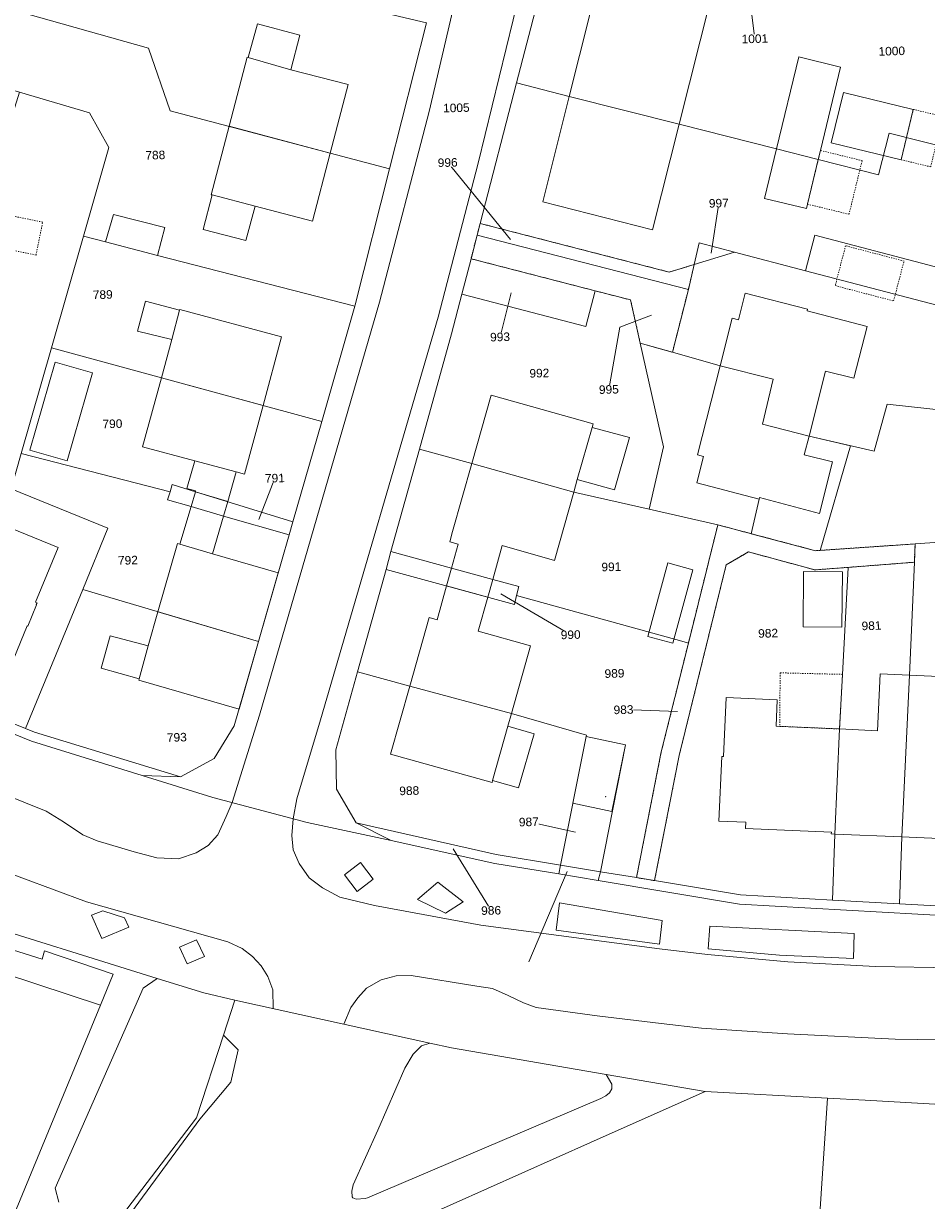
# Model space of a CAD drawing. Header units: millimetres. Extents: x -191 to 81095, y -508122 to 28741.
# Tile 127 of 255: x 5671 to 5745, y 9500 to 9597. Entities that reach past the tile are written whole.
import ezdxf

# ---------------------------------------------------------------- set-up
doc = ezdxf.new("R2010")
doc.units = ezdxf.units.MM
for name, pattern in [('VE22-087 DB - VST Hervest-Dorsten ALK VA2736$0$1', [0]), ('VE22-087 DB - VST Hervest-Dorsten ALK VA2736$0$2', [0.16, 0.06, -0.1]), ('VE22-087 DB - VST Hervest-Dorsten ALK VA2736$0$3', [0.26, 0.11, -0.15])]:
    doc.linetypes.add(name, pattern=pattern)
doc.layers.get('0').update_dxf_attribs({"color": 251})
for name, color, linetype, lineweight in [('VE22-087 DB - VST Hervest-Dorsten ALK VA2736$0$AX_Bauteil', 7, 'VE22-087 DB - VST Hervest-Dorsten ALK VA2736$0$1', 18), ('VE22-087 DB - VST Hervest-Dorsten ALK VA2736$0$AX_Flurstueck', 9, 'VE22-087 DB - VST Hervest-Dorsten ALK VA2736$0$1', 18), ('VE22-087 DB - VST Hervest-Dorsten ALK VA2736$0$AX_Gebaeude', 7, 'VE22-087 DB - VST Hervest-Dorsten ALK VA2736$0$1', 18), ('VE22-087 DB - VST Hervest-Dorsten ALK VA2736$0$AX_IndustrieUndGewerbeflaeche', 7, 'VE22-087 DB - VST Hervest-Dorsten ALK VA2736$0$1', 18), ('VE22-087 DB - VST Hervest-Dorsten ALK VA2736$0$AX_SonstigesBauwerkOderSonstigeEinrichtung', 7, 'VE22-087 DB - VST Hervest-Dorsten ALK VA2736$0$1', 18), ('VE22-087 DB - VST Hervest-Dorsten ALK VA2736$0$AX_Strassenverkehr', 7, 'VE22-087 DB - VST Hervest-Dorsten ALK VA2736$0$1', 18), ('VE22-087 DB - VST Hervest-Dorsten ALK VA2736$0$AX_Strassenverkehrsanlage', 7, 'VE22-087 DB - VST Hervest-Dorsten ALK VA2736$0$1', 18), ('VE22-087 DB - VST Hervest-Dorsten ALK VA2736$0$AX_Vegetationsmerkmal', 7, 'VE22-087 DB - VST Hervest-Dorsten ALK VA2736$0$1', 18), ('VE22-087 DB - VST Hervest-Dorsten ALK VA2736$0$AX_Weg', 7, 'VE22-087 DB - VST Hervest-Dorsten ALK VA2736$0$1', 18), ('VE22-087 DB - VST Hervest-Dorsten ALK VA2736$0$AX_Wohnbauflaeche', 7, 'VE22-087 DB - VST Hervest-Dorsten ALK VA2736$0$1', 18)]:
    doc.layers.add(name, color=color, linetype=linetype, lineweight=lineweight)
doc.layers.add('XREF ALK Kataster', color=251, linetype='Continuous')
doc.styles.add('VE22-087 DB - VST Hervest-Dorsten ALK VA2736$0$0', font='arial.ttf')

# ---------------------------------------------------------------- blocks, each defined once
blk = doc.blocks.new('VE22-087 DB - VST Hervest-Dorsten ALK VA2736$0$99')
at = {"color": 0}
blk.add_point((0, 0), dxfattribs=at)
blk = doc.blocks.new('VE22-087 DB - VST Hervest-Dorsten ALK VA2736')
at = {"layer": 'VE22-087 DB - VST Hervest-Dorsten ALK VA2736$0$AX_Bauteil', "color": 7, "linetype": 'VE22-087 DB - VST Hervest-Dorsten ALK VA2736$0$1', "lineweight": 13, "ltscale": 0.5}
for points in [[(5689.914, 9596.859, 0), (5689.156, 9594.085, 0), (5692.655, 9593.097, 0), (5693.394, 9595.931, 0)], [(5684.821, 9558.502, 0), (5684.464, 9557.275, 0), (5687.125, 9556.507, 0), (5687.471, 9557.685, 0)]]:
    blk.add_polyline3d(points, close=True, dxfattribs=at)
at = {"layer": 'VE22-087 DB - VST Hervest-Dorsten ALK VA2736$0$AX_Flurstueck', "linetype": 'VE22-087 DB - VST Hervest-Dorsten ALK VA2736$0$1', "lineweight": 13, "ltscale": 0.5}
for points in [[(5749.901, 9523.529, 0), (5729.445, 9524.695, 0), (5717.847, 9526.627, 0), (5714.621, 9527.169, 0), (5709.387, 9528.036, 0), (5700.881, 9529.896, 0), (5693.993, 9531.387, 0), (5686.249, 9533.441, 0), (5680.449, 9535.233, 0), (5671.384, 9538.064, 0), (5653.096, 9545.48, 0), (5615.517, 9562.404, 0), (5609.302, 9565.237, 0), (5601.899, 9568.326, 0), (5596.797, 9570.512, 0), (5590.698, 9573.109, 0), (5571.52, 9579.971, 0)], [(5489.529, 9583.208, 0), (5508.535, 9579.782, 0), (5514.466, 9578.622, 0), (5518.728, 9577.791, 0), (5526.742, 9576.227, 0), (5527.85, 9576.011, 0), (5529.705, 9575.565, 0), (5546.833, 9571.453, 0), (5566.264, 9565.338, 0), (5584.986, 9558.64, 0), (5603.144, 9551.03, 0), (5646.673, 9531.157, 0), (5662.313, 9524.924, 0), (5665.566, 9523.627, 0), (5681.702, 9518.607, 0), (5685.527, 9517.417, 0), (5688.058, 9516.819, 0), (5704.056, 9513.295, 0), (5705.815, 9512.908, 0), (5718.518, 9510.733, 0), (5726.638, 9509.343, 0), (5736.651, 9508.783, 0), (5739.743, 9508.61, 0), (5749.736, 9508.051, 0)], [(5703.776, 9596.924, 0), (5700.75, 9584.978, 0), (5697.934, 9573.829, 0), (5697.903, 9573.709, 0), (5695.189, 9564.261, 0), (5692.824, 9556.04, 0), (5692.508, 9554.953, 0), (5690.005, 9546.234, 0), (5688.008, 9539.31, 0), (5686.371, 9536.63, 0), (5683.599, 9535.137, 0), (5680.449, 9535.233, 0), (5686.249, 9533.441, 0), (5693.993, 9531.387, 0), (5700.881, 9529.896, 0), (5698.007, 9531.354, 0), (5696.383, 9534.11, 0), (5696.338, 9537.345, 0), (5698.118, 9543.731, 0), (5700.456, 9552.134, 0), (5700.857, 9553.601, 0), (5703.205, 9562.002, 0), (5705.828, 9571.441, 0), (5706.673, 9574.695, 0), (5707.424, 9577.599, 0), (5707.921, 9579.525, 0), (5708.174, 9580.492, 0), (5711.165, 9592.009, 0), (5713.701, 9601.808, 0)], [(5728.863, 9606.964, 0), (5729.426, 9605.887, 0), (5730.7, 9595.635, 0)], [(5710.668, 9579.168, 0), (5705.511, 9585.485, 0)], [(5727.108, 9578.069, 0), (5727.744, 9582.157, 0)], [(5710.729, 9574.791, 0), (5709.808, 9571.189, 0)], [(5722.223, 9572.977, 0), (5719.628, 9571.989, 0), (5718.727, 9566.884, 0)], [(5690.013, 9556.228, 0), (5691.342, 9559.615, 0)], [(5709.868, 9550.118, 0), (5715.598, 9546.778, 0)], [(5724.352, 9540.477, 0), (5719.929, 9540.634, 0)], [(5715.999, 9530.604, 0), (5712.165, 9531.434, 0)], [(5705.948, 9529.231, 0), (5709.072, 9524.178, 0)], [(5715.296, 9527.362, 0), (5712.159, 9519.954, 0)]]:
    blk.add_polyline3d(points, dxfattribs=at)
for points in [[(5729.934, 9606.179, 0), (5715.536, 9610.126, 0), (5713.701, 9601.808, 0), (5711.165, 9592.009, 0), (5715.483, 9590.91, 0), (5724.49, 9588.628, 0), (5732.478, 9586.6, 0), (5735.899, 9585.734, 0), (5740.847, 9584.478, 0), (5741.704, 9587.88, 0), (5766.687, 9581.583, 0), (5764.948, 9597.975, 0), (5764.93, 9598.145, 0), (5756.295, 9600.513, 0), (5751.055, 9601.944, 0), (5748.298, 9602.697, 0), (5744.78, 9603.659, 0), (5730.323, 9607.625, 0)], [(5661.262, 9606.941, 0), (5660.611, 9603.996, 0), (5659.917, 9600.811, 0), (5680.99, 9594.855, 0), (5682.75, 9589.734, 0), (5695.883, 9586.264, 0), (5700.75, 9584.978, 0), (5703.776, 9596.924, 0)], [(5700.75, 9584.978, 0), (5695.883, 9586.264, 0), (5682.75, 9589.734, 0), (5680.99, 9594.855, 0), (5659.917, 9600.811, 0), (5658.572, 9594.692, 0), (5663.076, 9593.378, 0), (5670.392, 9591.244, 0), (5676.153, 9589.563, 0), (5677.724, 9586.708, 0), (5675.643, 9579.447, 0), (5677.466, 9578.977, 0), (5681.73, 9577.878, 0), (5697.903, 9573.709, 0), (5697.934, 9573.829, 0)], [(5732.478, 9586.6, 0), (5724.49, 9588.628, 0), (5715.483, 9590.91, 0), (5711.165, 9592.009, 0), (5708.174, 9580.492, 0), (5723.683, 9576.502, 0), (5725.724, 9577.126, 0), (5726.128, 9578.893, 0), (5729.03, 9578.134, 0), (5734.844, 9576.616, 0), (5735.615, 9579.52, 0), (5767.797, 9571.096, 0), (5766.687, 9581.583, 0), (5741.704, 9587.88, 0), (5740.847, 9584.478, 0), (5735.899, 9585.734, 0)], [(5668.236, 9556.639, 0), (5665.771, 9550.547, 0), (5662.328, 9551.936, 0), (5658.997, 9543.895, 0), (5670.887, 9539.082, 0), (5675.585, 9550.478, 0), (5677.655, 9555.506, 0), (5669.725, 9558.741, 0), (5670.545, 9561.622, 0), (5673.025, 9570.3, 0), (5675.643, 9579.447, 0), (5677.724, 9586.708, 0), (5676.153, 9589.563, 0), (5670.392, 9591.244, 0), (5663.034, 9567.675, 0)], [(5723.683, 9576.502, 0), (5708.174, 9580.492, 0), (5707.921, 9579.525, 0), (5725.246, 9575.08, 0), (5725.724, 9577.126, 0)], [(5717.597, 9574.971, 0), (5720.509, 9574.221, 0), (5721.301, 9570.686, 0), (5723.944, 9569.931, 0), (5725.246, 9575.08, 0), (5707.921, 9579.525, 0), (5707.424, 9577.599, 0)], [(5769.322, 9570.696, 0), (5767.797, 9571.096, 0), (5735.615, 9579.52, 0), (5734.844, 9576.616, 0), (5769.669, 9567.498, 0), (5769.625, 9567.939, 0)], [(5677.466, 9578.977, 0), (5675.643, 9579.447, 0), (5673.025, 9570.3, 0), (5682.048, 9567.843, 0), (5695.189, 9564.261, 0), (5697.903, 9573.709, 0), (5681.73, 9577.878, 0)], [(5729.03, 9578.134, 0), (5726.128, 9578.893, 0), (5725.724, 9577.126, 0)], [(5717.597, 9574.971, 0), (5707.424, 9577.599, 0), (5706.673, 9574.695, 0), (5716.847, 9572.056, 0)], [(5725.246, 9575.08, 0), (5723.944, 9569.931, 0), (5727.852, 9568.818, 0), (5732.192, 9567.719, 0), (5731.331, 9564.026, 0), (5735.141, 9563.056, 0), (5740.478, 9561.814, 0), (5741.552, 9565.665, 0), (5769.804, 9562.6, 0), (5770.303, 9562.543, 0), (5769.669, 9567.498, 0), (5734.844, 9576.616, 0), (5729.03, 9578.134, 0), (5725.724, 9577.126, 0)], [(5705.828, 9571.441, 0), (5703.205, 9562.002, 0), (5707.493, 9560.824, 0), (5715.849, 9558.471, 0), (5722.046, 9557.058, 0), (5723.207, 9562.17, 0), (5721.301, 9570.686, 0), (5720.509, 9574.221, 0), (5717.597, 9574.971, 0), (5716.847, 9572.056, 0), (5706.673, 9574.695, 0)], [(5695.189, 9564.261, 0), (5682.048, 9567.843, 0), (5673.025, 9570.3, 0), (5670.545, 9561.622, 0), (5682.749, 9558.5, 0), (5682.918, 9559.088, 0), (5684.821, 9558.502, 0), (5692.824, 9556.04, 0)], [(5727.664, 9555.783, 0), (5735.673, 9553.666, 0), (5743.838, 9554.22, 0), (5749.469, 9554.597, 0), (5763.784, 9555.571, 0), (5771.01, 9557.037, 0), (5770.303, 9562.543, 0), (5769.804, 9562.6, 0), (5741.552, 9565.665, 0), (5740.478, 9561.814, 0), (5735.141, 9563.056, 0), (5731.331, 9564.026, 0), (5732.192, 9567.719, 0), (5727.852, 9568.818, 0), (5723.944, 9569.931, 0), (5721.301, 9570.686, 0), (5723.207, 9562.17, 0), (5722.046, 9557.058, 0)], [(5653.425, 9546.156, 0), (5648.075, 9548.564, 0), (5634.074, 9554.866, 0), (5624.498, 9559.185, 0), (5613.211, 9564.258, 0), (5615.517, 9562.404, 0), (5653.096, 9545.48, 0), (5671.384, 9538.064, 0), (5680.449, 9535.233, 0), (5683.599, 9535.137, 0), (5671.624, 9538.781, 0), (5670.887, 9539.082, 0), (5658.997, 9543.895, 0)], [(5677.655, 9555.506, 0), (5675.585, 9550.478, 0), (5690.005, 9546.234, 0), (5692.508, 9554.953, 0), (5687.125, 9556.507, 0), (5684.464, 9557.275, 0), (5682.539, 9557.832, 0), (5682.749, 9558.5, 0), (5670.545, 9561.622, 0), (5669.725, 9558.741, 0)], [(5722.046, 9557.058, 0), (5715.849, 9558.471, 0), (5707.493, 9560.824, 0), (5703.205, 9562.002, 0), (5700.857, 9553.601, 0), (5705.823, 9552.244, 0), (5709.214, 9551.317, 0), (5711.339, 9550.739, 0), (5711.158, 9550, 0), (5724.711, 9546.239, 0), (5725.25, 9546.092, 0), (5727.664, 9555.783, 0)], [(5682.918, 9559.088, 0), (5682.749, 9558.5, 0), (5682.539, 9557.832, 0), (5684.464, 9557.275, 0), (5687.125, 9556.507, 0), (5692.508, 9554.953, 0), (5692.824, 9556.04, 0), (5684.821, 9558.502, 0)], [(5743.778, 9552.719, 0), (5743.838, 9554.22, 0), (5735.673, 9553.666, 0), (5727.664, 9555.783, 0), (5725.25, 9546.092, 0), (5723.026, 9537.17, 0), (5720.994, 9526.866, 0), (5722.473, 9526.617, 0), (5724.494, 9536.881, 0), (5728.351, 9552.5, 0), (5730.167, 9553.567, 0), (5735.622, 9552.095, 0), (5738.348, 9552.3, 0)], [(5743.838, 9554.22, 0), (5743.778, 9552.719, 0), (5743.372, 9543.463, 0), (5742.763, 9530.208, 0), (5742.57, 9524.715, 0), (5748.091, 9524.403, 0), (5748.275, 9529.966, 0), (5748.731, 9538.548, 0), (5749.469, 9554.597, 0)], [(5705.823, 9552.244, 0), (5700.857, 9553.601, 0), (5700.456, 9552.134, 0), (5710.978, 9549.262, 0), (5711.158, 9550, 0), (5711.339, 9550.739, 0), (5709.214, 9551.317, 0)], [(5735.622, 9552.095, 0), (5730.167, 9553.567, 0), (5728.351, 9552.5, 0), (5724.494, 9536.881, 0), (5722.473, 9526.617, 0), (5729.535, 9525.455, 0), (5737.058, 9525.028, 0), (5737.27, 9530.44, 0), (5737.647, 9539.053, 0), (5737.884, 9543.528, 0), (5738.348, 9552.3, 0)], [(5738.348, 9552.3, 0), (5737.884, 9543.528, 0), (5737.647, 9539.053, 0), (5737.27, 9530.44, 0), (5737.058, 9525.028, 0), (5742.57, 9524.715, 0), (5742.763, 9530.208, 0), (5743.372, 9543.463, 0), (5743.778, 9552.719, 0)], [(5710.978, 9549.262, 0), (5700.456, 9552.134, 0), (5698.118, 9543.731, 0), (5702.397, 9542.564, 0), (5710.735, 9540.312, 0), (5716.898, 9538.53, 0), (5716.875, 9538.43, 0), (5720.08, 9537.749, 0), (5718.037, 9527.345, 0), (5720.994, 9526.866, 0), (5723.026, 9537.17, 0), (5725.25, 9546.092, 0), (5724.711, 9546.239, 0), (5711.158, 9550, 0)], [(5688.008, 9539.31, 0), (5690.005, 9546.234, 0), (5675.585, 9550.478, 0), (5670.887, 9539.082, 0), (5671.624, 9538.781, 0), (5683.599, 9535.137, 0), (5686.371, 9536.63, 0)], [(5698.118, 9543.731, 0), (5696.338, 9537.345, 0), (5696.383, 9534.11, 0), (5698.007, 9531.354, 0), (5709.486, 9528.755, 0), (5714.771, 9527.887, 0), (5716.875, 9538.43, 0), (5716.898, 9538.53, 0), (5710.735, 9540.312, 0), (5702.397, 9542.564, 0)], [(5720.08, 9537.749, 0), (5716.875, 9538.43, 0), (5714.771, 9527.887, 0), (5718.037, 9527.345, 0)], [(5714.771, 9527.887, 0), (5709.486, 9528.755, 0), (5698.007, 9531.354, 0), (5700.881, 9529.896, 0), (5709.387, 9528.036, 0), (5714.621, 9527.169, 0)], [(5737.058, 9525.028, 0), (5729.535, 9525.455, 0), (5722.473, 9526.617, 0), (5720.994, 9526.866, 0), (5718.037, 9527.345, 0), (5717.847, 9526.627, 0), (5729.445, 9524.695, 0), (5749.901, 9523.529, 0), (5766.174, 9524.007, 0), (5776.301, 9524.685, 0), (5786.327, 9525.965, 0), (5805.852, 9529.64, 0), (5808.11, 9530.181, 0), (5809.993, 9531.047, 0), (5795.338, 9528.408, 0), (5786.258, 9526.766, 0), (5782.618, 9526.283, 0), (5776.271, 9525.445, 0), (5768.788, 9524.944, 0), (5766.103, 9524.769, 0), (5765.773, 9524.763, 0), (5749.861, 9524.3, 0), (5748.091, 9524.403, 0), (5742.57, 9524.715, 0)], [(5714.771, 9527.887, 0), (5714.621, 9527.169, 0), (5717.847, 9526.627, 0), (5718.037, 9527.345, 0)], [(5662.795, 9478.205, 0), (5677.97, 9498.067, 0), (5684.925, 9507.17, 0), (5687.126, 9513.949, 0), (5688.058, 9516.819, 0), (5685.527, 9517.417, 0), (5681.702, 9518.607, 0), (5665.566, 9523.627, 0), (5662.313, 9524.924, 0), (5662.063, 9524.217, 0), (5661.804, 9523.456, 0), (5661.18, 9521.618, 0), (5677.051, 9516.423, 0), (5667.785, 9494.028, 0), (5658.259, 9471.003, 0)], [(5636.886, 9502.557, 0), (5632.12, 9504.372, 0), (5631.416, 9502.511, 0), (5619.94, 9472.369, 0), (5653.763, 9463.868, 0), (5658.259, 9471.003, 0), (5667.785, 9494.028, 0), (5677.051, 9516.423, 0), (5661.18, 9521.618, 0), (5653.615, 9499.421, 0), (5652.64, 9496.56, 0)]]:
    blk.add_polyline3d(points, close=True, dxfattribs=at)
at = {"layer": 'VE22-087 DB - VST Hervest-Dorsten ALK VA2736$0$AX_Gebaeude', "color": 7, "linetype": 'VE22-087 DB - VST Hervest-Dorsten ALK VA2736$0$1', "lineweight": 13, "ltscale": 0.5}
for points in [[(5728.776, 9605.694, 0), (5719.77, 9607.946, 0), (5715.483, 9590.91, 0), (5724.49, 9588.628, 0)], [(5689.156, 9594.085, 0), (5689.056, 9594.117, 0), (5687.587, 9588.458, 0), (5695.883, 9586.264, 0), (5697.352, 9591.872, 0), (5692.655, 9593.097, 0), (5693.394, 9595.931, 0), (5689.914, 9596.859, 0)], [(5737.724, 9593.309, 0), (5734.313, 9594.146, 0), (5732.478, 9586.6, 0), (5735.899, 9585.734, 0), (5736.078, 9586.476, 0)], [(5736.96, 9587.096, 0), (5742.694, 9585.715, 0), (5743.69, 9589.845, 0), (5737.956, 9591.227, 0)], [(5715.483, 9590.91, 0), (5713.303, 9582.268, 0), (5722.32, 9579.955, 0), (5724.49, 9588.628, 0)], [(5687.587, 9588.458, 0), (5686.128, 9582.849, 0), (5686.198, 9582.828, 0), (5689.738, 9581.9, 0), (5694.415, 9580.676, 0), (5695.883, 9586.264, 0)], [(5732.478, 9586.6, 0), (5731.493, 9582.548, 0), (5734.924, 9581.712, 0), (5735.012, 9582.074, 0), (5735.899, 9585.734, 0)], [(5686.198, 9582.828, 0), (5685.468, 9580.004, 0), (5688.958, 9579.096, 0), (5689.738, 9581.9, 0)], [(5678.114, 9581.237, 0), (5677.466, 9578.977, 0), (5681.73, 9577.878, 0), (5682.317, 9580.154, 0)], [(5729.356, 9572.603, 0), (5728.847, 9572.729, 0), (5727.852, 9568.818, 0), (5732.192, 9567.719, 0), (5731.331, 9564.026, 0), (5735.141, 9563.056, 0), (5736.494, 9568.394, 0), (5738.818, 9567.803, 0), (5739.907, 9572.054, 0), (5734.991, 9573.33, 0), (5735.022, 9573.46, 0), (5729.906, 9574.779, 0)], [(5680.744, 9574.129, 0), (5680.078, 9571.664, 0), (5682.901, 9570.965, 0), (5683.525, 9573.371, 0)], [(5683.525, 9573.371, 0), (5682.901, 9570.965, 0), (5682.048, 9567.843, 0), (5690.373, 9565.567, 0), (5691.892, 9571.196, 0), (5683.546, 9573.45, 0)], [(5673.322, 9569.121, 0), (5671.257, 9561.893, 0), (5674.317, 9561.019, 0), (5676.383, 9568.245, 0)], [(5737.073, 9560.937, 0), (5734.75, 9561.528, 0), (5735.141, 9563.056, 0), (5731.331, 9564.026, 0), (5732.192, 9567.719, 0), (5727.852, 9568.818, 0), (5726, 9561.512, 0), (5726.48, 9561.396, 0), (5725.939, 9559.24, 0), (5731.056, 9557.881, 0), (5731.088, 9558.021, 0), (5735.996, 9556.726, 0)], [(5717.448, 9564.067, 0), (5709.082, 9566.421, 0), (5707.493, 9560.824, 0), (5715.849, 9558.471, 0), (5716.143, 9559.509, 0), (5717.364, 9563.778, 0)], [(5720.425, 9562.937, 0), (5717.364, 9563.778, 0), (5716.143, 9559.509, 0), (5719.185, 9558.648, 0)], [(5735.141, 9563.056, 0), (5734.75, 9561.528, 0), (5737.073, 9560.937, 0), (5735.996, 9556.726, 0), (5731.088, 9558.021, 0), (5731.056, 9557.881, 0), (5730.408, 9555.058, 0), (5735.673, 9553.666, 0), (5736.067, 9553.693, 0), (5738.531, 9562.267, 0)], [(5688.176, 9560.129, 0), (5684.766, 9561.035, 0), (5684.134, 9558.772, 0), (5684.842, 9558.571, 0), (5684.821, 9558.502, 0), (5687.471, 9557.685, 0)], [(5707.493, 9560.824, 0), (5705.915, 9555.227, 0), (5705.683, 9554.398, 0), (5706.361, 9554.209, 0), (5705.823, 9552.244, 0), (5709.214, 9551.317, 0), (5709.983, 9554.091, 0), (5714.27, 9552.874, 0), (5715.849, 9558.471, 0)], [(5684.464, 9557.275, 0), (5683.561, 9554.192, 0), (5686.232, 9553.395, 0), (5687.125, 9556.507, 0), (5687.471, 9557.685, 0), (5684.821, 9558.502, 0)], [(5673.561, 9553.931, 0), (5669.681, 9555.517, 0), (5668.863, 9553.536, 0), (5667.252, 9554.2, 0), (5665.771, 9550.547, 0), (5662.328, 9551.936, 0), (5660.59, 9547.747, 0), (5667.156, 9545.051, 0), (5667.146, 9545.021, 0), (5668.917, 9544.295, 0), (5668.938, 9544.365, 0), (5669.625, 9544.085, 0), (5671.022, 9547.499, 0), (5671.081, 9547.479, 0), (5671.796, 9549.24, 0), (5671.756, 9549.261, 0), (5671.858, 9549.389, 0), (5671.719, 9549.451, 0)], [(5683.561, 9554.192, 0), (5683.351, 9554.256, 0), (5681.743, 9548.66, 0), (5690.005, 9546.234, 0), (5691.614, 9551.85, 0), (5686.232, 9553.395, 0)], [(5723.98, 9546.083, 0), (5725.625, 9552.105, 0), (5723.572, 9552.665, 0), (5721.927, 9546.643, 0)], [(5705.823, 9552.244, 0), (5705.413, 9550.776, 0), (5708.803, 9549.851, 0), (5709.214, 9551.317, 0)], [(5734.698, 9551.961, 0), (5734.658, 9547.432, 0), (5737.844, 9547.404, 0), (5737.884, 9551.934, 0)], [(5705.413, 9550.776, 0), (5704.654, 9548.003, 0), (5703.986, 9548.191, 0), (5702.397, 9542.564, 0), (5710.735, 9540.312, 0), (5712.293, 9545.859, 0), (5708.024, 9547.057, 0), (5708.803, 9549.851, 0)], [(5680.954, 9545.877, 0), (5680.207, 9543.154, 0), (5680.176, 9543.055, 0), (5688.407, 9540.686, 0), (5690.005, 9546.234, 0), (5681.743, 9548.66, 0)], [(5677.844, 9546.692, 0), (5677.088, 9544.049, 0), (5680.207, 9543.154, 0), (5680.954, 9545.877, 0)], [(5740.971, 9543.575, 0), (5740.768, 9538.912, 0), (5737.647, 9539.053, 0), (5737.27, 9530.44, 0), (5742.763, 9530.208, 0), (5743.372, 9543.463, 0)], [(5745.773, 9543.362, 0), (5743.372, 9543.463, 0), (5742.763, 9530.208, 0), (5748.275, 9529.966, 0), (5748.731, 9538.548, 0), (5745.56, 9538.69, 0)], [(5729.965, 9531.405, 0), (5729.939, 9530.885, 0), (5736.972, 9530.583, 0), (5736.971, 9530.453, 0), (5737.27, 9530.44, 0), (5737.647, 9539.053, 0), (5732.749, 9539.267, 0), (5732.444, 9539.281, 0), (5732.543, 9541.442, 0), (5728.342, 9541.626, 0), (5728.126, 9536.794, 0), (5727.986, 9536.796, 0), (5727.744, 9531.503, 0)], [(5710.44, 9539.275, 0), (5709.188, 9534.825, 0), (5711.332, 9534.227, 0), (5712.604, 9538.656, 0)], [(5716.875, 9538.43, 0), (5715.781, 9532.959, 0), (5718.985, 9532.277, 0), (5720.08, 9537.749, 0)]]:
    blk.add_polyline3d(points, close=True, dxfattribs=at)
at = {"layer": 'VE22-087 DB - VST Hervest-Dorsten ALK VA2736$0$AX_IndustrieUndGewerbeflaeche', "color": 253, "linetype": 'VE22-087 DB - VST Hervest-Dorsten ALK VA2736$0$1', "lineweight": 13, "ltscale": 0.5, "true_color": 0x999999}
blk.add_polyline3d([(5720.08, 9537.749, 0), (5716.875, 9538.43, 0), (5714.771, 9527.887, 0), (5718.037, 9527.345, 0)], close=True, dxfattribs=at)
at = {"layer": 'VE22-087 DB - VST Hervest-Dorsten ALK VA2736$0$AX_SonstigesBauwerkOderSonstigeEinrichtung', "color": 7, "linetype": 'VE22-087 DB - VST Hervest-Dorsten ALK VA2736$0$3', "lineweight": 13, "ltscale": 0.5}
for points in [[(5742.694, 9585.715, 0), (5745.12, 9585.13, 0), (5746.116, 9589.261, 0), (5743.69, 9589.845, 0)], [(5736.078, 9586.476, 0), (5735.899, 9585.734, 0), (5735.012, 9582.074, 0), (5738.423, 9581.243, 0), (5739.496, 9585.644, 0)], [(5668.283, 9581.414, 0), (5667.736, 9578.718, 0), (5671.756, 9577.903, 0), (5672.302, 9580.599, 0)], [(5738.141, 9578.661, 0), (5737.286, 9575.393, 0), (5742.076, 9574.139, 0), (5742.932, 9577.407, 0)], [(5732.768, 9543.653, 0), (5732.749, 9539.267, 0), (5737.647, 9539.053, 0), (5737.884, 9543.528, 0)]]:
    blk.add_polyline3d(points, close=True, dxfattribs=at)
at = {"layer": 'VE22-087 DB - VST Hervest-Dorsten ALK VA2736$0$AX_Strassenverkehr', "color": 253, "linetype": 'VE22-087 DB - VST Hervest-Dorsten ALK VA2736$0$1', "lineweight": 13, "ltscale": 0.5, "true_color": 0x999999}
for points in [[(5714.675, 9524.787, 0), (5723.099, 9523.362, 0), (5722.887, 9521.41, 0), (5714.405, 9522.545, 0)], [(5714.675, 9524.787, 0), (5714.405, 9522.545, 0), (5722.887, 9521.41, 0), (5723.099, 9523.362, 0)], [(5661.804, 9523.456, 0), (5661.18, 9521.618, 0), (5677.051, 9516.423, 0), (5678.093, 9518.945, 0), (5672.462, 9520.872, 0), (5672.263, 9520.18, 0)], [(5727.005, 9522.884, 0), (5738.857, 9522.295, 0), (5738.781, 9520.236, 0), (5732.712, 9520.499, 0), (5726.858, 9521.022, 0)], [(5727.005, 9522.884, 0), (5726.858, 9521.022, 0), (5732.712, 9520.499, 0), (5738.781, 9520.236, 0), (5738.857, 9522.295, 0)]]:
    blk.add_polyline3d(points, close=True, dxfattribs=at)
at = {"layer": 'VE22-087 DB - VST Hervest-Dorsten ALK VA2736$0$AX_Vegetationsmerkmal', "color": 7, "linetype": 'VE22-087 DB - VST Hervest-Dorsten ALK VA2736$0$1', "lineweight": 13, "ltscale": 0.5}
for points in [[(5698.356, 9528.11, 0), (5697.046, 9527.096, 0), (5698.101, 9525.732, 0), (5699.412, 9526.746, 0)], [(5704.707, 9526.484, 0), (5703.05, 9525.076, 0), (5705.331, 9523.949, 0), (5706.774, 9524.889, 0)], [(5677.236, 9524.156, 0), (5676.293, 9523.801, 0), (5677.142, 9521.866, 0), (5679.363, 9522.803, 0), (5679.017, 9523.57, 0)], [(5684.915, 9521.772, 0), (5683.524, 9521.157, 0), (5684.138, 9519.804, 0), (5685.567, 9520.392, 0)]]:
    blk.add_polyline3d(points, close=True, dxfattribs=at)
at = {"layer": 'VE22-087 DB - VST Hervest-Dorsten ALK VA2736$0$AX_Gebaeude', "color": 7, "xscale": 0.5, "yscale": 0.5, "zscale": 0.5, "rotation": 1.589372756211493}
blk.add_blockref('VE22-087 DB - VST Hervest-Dorsten ALK VA2736$0$99', (5718.471, 9533.505), dxfattribs=at)
at = {"layer": 'VE22-087 DB - VST Hervest-Dorsten ALK VA2736$0$AX_Flurstueck', "char_height": 0.7, "attachment_point": 2, "style": 'VE22-087 DB - VST Hervest-Dorsten ALK VA2736$0$0', "bg_fill": 3, "box_fill_scale": 1, "bg_fill_color": 256, "bg_fill_transparency": 0}
for s, insert, rotation in [('1001', (5730.69, 9595.985), 1.58938), ('1000', (5741.916, 9594.973), 1.58938), ('1005', (5706.213, 9590.321), 1.58938), ('788', (5681.529, 9586.446), 1.58938), ('996', (5705.502, 9585.835), 1.58938), ('997', (5727.734, 9582.507), 1.58938), ('789', (5677.218, 9575.008), 1.58938), ('993', (5709.798, 9571.538), 1.58938), ('992', (5713.02, 9568.571), 1.58938), ('995', (5718.718, 9567.234), 1.58938), ('790', (5678.01, 9564.42), 1.58938), ('791', (5691.332, 9559.965), 1.58938), ('792', (5679.28, 9553.23), 1.58938), ('991', (5718.924, 9552.694), 1.58938), ('981', (5740.255, 9547.869), 1.58938), ('990', (5715.588, 9547.128), 1.58938), ('982', (5731.777, 9547.249), 1.58938), ('989', (5719.179, 9543.957), 1.58937), ('983', (5719.919, 9540.984), 1.58937), ('793', (5683.292, 9538.716), 1.58937), ('988', (5702.349, 9534.342), 1.58937), ('987', (5712.155, 9531.784), 1.58937), ('986', (5709.063, 9524.528), 1.58937)]:
    blk.add_mtext(s, dxfattribs=dict(at, insert=insert, rotation=rotation))
at = {"layer": 'VE22-087 DB - VST Hervest-Dorsten ALK VA2736$0$AX_Gebaeude', "color": 7, "linetype": 'VE22-087 DB - VST Hervest-Dorsten ALK VA2736$0$1', "lineweight": 13, "ltscale": 0.5}
for points in [[(5682.048, 9567.843, 0), (5680.499, 9562.176, 0), (5684.766, 9561.035, 0), (5688.176, 9560.129, 0), (5688.854, 9559.949, 0), (5690.373, 9565.567, 0)], [(5702.397, 9542.564, 0), (5700.828, 9536.986, 0), (5709.146, 9534.666, 0), (5709.188, 9534.825, 0), (5710.44, 9539.275, 0), (5710.735, 9540.312, 0)]]:
    blk.add_polyline3d(points, close=True, dxfattribs=at)
at = {"layer": 'VE22-087 DB - VST Hervest-Dorsten ALK VA2736$0$AX_Strassenverkehr', "color": 253, "linetype": 'VE22-087 DB - VST Hervest-Dorsten ALK VA2736$0$1', "lineweight": 13, "ltscale": 0.5, "true_color": 0x999999}
for points in [[(5748.091, 9524.403, 0), (5742.57, 9524.715, 0), (5737.058, 9525.028, 0), (5729.535, 9525.455, 0), (5722.473, 9526.617, 0), (5720.994, 9526.866, 0), (5718.037, 9527.345, 0), (5714.771, 9527.887, 0), (5709.486, 9528.755, 0), (5698.007, 9531.354, 0), (5700.881, 9529.896, 0), (5693.993, 9531.387, 0), (5686.249, 9533.441, 0), (5680.449, 9535.233, 0), (5683.599, 9535.137, 0), (5671.624, 9538.781, 0), (5670.887, 9539.082, 0), (5658.997, 9543.895, 0)], [(5577.714, 9560.404, 0), (5584.766, 9557.893, 0), (5589.969, 9555.719, 0), (5600.487, 9551.328, 0), (5602.934, 9550.302, 0), (5613.107, 9545.657, 0), (5621.719, 9541.722, 0), (5629.911, 9537.976, 0), (5637.885, 9534.331, 0), (5646.454, 9530.419, 0), (5648.733, 9529.516, 0), (5662.063, 9524.217, 0), (5662.313, 9524.924, 0), (5665.566, 9523.627, 0), (5681.702, 9518.607, 0), (5685.527, 9517.417, 0), (5688.058, 9516.819, 0), (5704.056, 9513.295, 0), (5705.815, 9512.908, 0), (5718.518, 9510.733, 0), (5726.638, 9509.343, 0), (5736.651, 9508.783, 0), (5739.743, 9508.61, 0), (5749.736, 9508.051, 0)], [(5703.776, 9596.924, 0), (5700.75, 9584.978, 0), (5697.934, 9573.829, 0), (5697.903, 9573.709, 0), (5695.189, 9564.261, 0), (5692.824, 9556.04, 0), (5692.508, 9554.953, 0), (5690.005, 9546.234, 0), (5688.008, 9539.31, 0), (5686.371, 9536.63, 0), (5683.599, 9535.137, 0), (5680.449, 9535.233, 0), (5686.249, 9533.441, 0), (5693.993, 9531.387, 0), (5700.881, 9529.896, 0), (5698.007, 9531.354, 0), (5696.383, 9534.11, 0), (5696.338, 9537.345, 0), (5698.118, 9543.731, 0), (5700.456, 9552.134, 0), (5700.857, 9553.601, 0), (5703.205, 9562.002, 0), (5705.828, 9571.441, 0), (5706.673, 9574.695, 0), (5707.424, 9577.599, 0), (5707.921, 9579.525, 0), (5708.174, 9580.492, 0), (5711.165, 9592.009, 0), (5713.701, 9601.808, 0)], [(5703.142, 9498.876, 0), (5717.214, 9505.146, 0), (5726.638, 9509.343, 0), (5718.518, 9510.733, 0), (5718.961, 9509.926, 0), (5718.985, 9509.63, 0), (5718.969, 9509.548, 0), (5718.773, 9509.223, 0), (5718.472, 9508.975, 0), (5718.068, 9508.755, 0), (5698.949, 9500.616, 0), (5698.754, 9500.573, 0), (5697.996, 9500.499, 0), (5697.739, 9500.616, 0), (5697.683, 9500.703, 0), (5697.648, 9501.174, 0), (5697.749, 9501.692, 0), (5699.783, 9506.156, 0), (5701.991, 9511.245, 0), (5702.674, 9512.401, 0), (5703.371, 9513.081, 0), (5704.056, 9513.295, 0), (5688.058, 9516.819, 0), (5687.126, 9513.949, 0), (5688.342, 9512.759, 0), (5687.723, 9510.111, 0), (5685.177, 9507.064, 0), (5678.519, 9498.001, 0)], [(5673.615, 9500.258, 0), (5673.328, 9501.415, 0), (5679.87, 9516.251, 0), (5680.555, 9517.8, 0), (5681.702, 9518.607, 0), (5665.566, 9523.627, 0), (5662.313, 9524.924, 0), (5662.063, 9524.217, 0), (5661.804, 9523.456, 0), (5672.263, 9520.18, 0), (5672.462, 9520.872, 0), (5678.093, 9518.945, 0), (5677.051, 9516.423, 0), (5667.785, 9494.028, 0)]]:
    blk.add_polyline3d(points, dxfattribs=at)
at = {"layer": 'VE22-087 DB - VST Hervest-Dorsten ALK VA2736$0$AX_Strassenverkehrsanlage', "color": 7, "linetype": 'VE22-087 DB - VST Hervest-Dorsten ALK VA2736$0$1', "lineweight": 13, "ltscale": 0.5, "true_color": 0xf7f7f0}
for points in [[(5687.837, 9533.02, 0), (5690.088, 9540.171, 0), (5699.917, 9574.046, 0), (5703.996, 9589.681, 0), (5708.943, 9610.875, 0), (5713.472, 9630.885, 0), (5713.863, 9634.115, 0), (5713.986, 9636.224, 0), (5714.039, 9637.62, 0), (5713.918, 9638.145, 0), (5713.817, 9638.509, 0), (5713.577, 9638.959, 0)], [(5692.829, 9531.696, 0), (5693.151, 9533.322, 0), (5695.077, 9539.798, 0), (5704.72, 9572.81, 0), (5708.01, 9585.445, 0), (5711.468, 9599.559, 0), (5715.835, 9618.918, 0), (5717.593, 9627.104, 0), (5718.41, 9631.248, 0), (5718.769, 9633.514, 0), (5718.987, 9635.415, 0), (5719.151, 9637.074, 0), (5719.341, 9638.283, 0), (5719.508, 9638.727, 0)], [(5659.956, 9530.789, 0), (5675.904, 9524.884, 0), (5687.471, 9521.593, 0), (5688.667, 9521.056, 0), (5689.512, 9520.39, 0), (5690.222, 9519.642, 0), (5690.758, 9518.751, 0), (5691.162, 9517.68, 0), (5691.202, 9516.127, 0)], [(5696.989, 9514.852, 0), (5697.577, 9516.206, 0), (5698.138, 9517.022, 0), (5698.862, 9517.802, 0), (5700.05, 9518.486, 0), (5701.276, 9518.805, 0), (5702.509, 9518.839, 0), (5707.905, 9517.978, 0), (5709.186, 9517.783, 0), (5710.477, 9517.195, 0), (5711.742, 9516.606, 0), (5712.769, 9516.227, 0), (5717.767, 9515.526, 0), (5723.02, 9514.911, 0), (5726.314, 9514.514, 0), (5733.381, 9514.06, 0), (5742.211, 9513.612, 0), (5751.411, 9513.487, 0)], [(5608.771, 9565.458, 0), (5608.578, 9564.164, 0), (5608.755, 9562.744, 0), (5609.063, 9561.465, 0), (5609.752, 9560.335, 0), (5610.6, 9559.399, 0), (5612.212, 9558.595, 0), (5648.602, 9542.395, 0), (5667.615, 9534.321, 0), (5672.601, 9532.323, 0), (5674.009, 9531.438, 0), (5675.586, 9530.379, 0), (5676.777, 9529.892, 0), (5679.816, 9528.976, 0), (5681.665, 9528.48, 0), (5683.448, 9528.392, 0), (5684.886, 9528.897, 0), (5685.883, 9529.5, 0), (5686.653, 9530.371, 0), (5687.351, 9531.869, 0), (5687.837, 9533.02, 0)], [(5692.829, 9531.696, 0), (5692.724, 9530.328, 0), (5692.832, 9529.136, 0), (5693.336, 9528.029, 0), (5694.14, 9526.857, 0), (5695.234, 9526.015, 0), (5696.675, 9525.258, 0), (5699.507, 9524.59, 0), (5708.218, 9522.964, 0), (5722.888, 9521.019, 0), (5726.81, 9520.554, 0), (5733.401, 9519.966, 0), (5740.582, 9519.592, 0), (5746.909, 9519.481, 0)]]:
    blk.add_polyline3d(points, dxfattribs=at)
at = {"layer": 'VE22-087 DB - VST Hervest-Dorsten ALK VA2736$0$AX_Weg', "color": 7, "linetype": 'VE22-087 DB - VST Hervest-Dorsten ALK VA2736$0$2', "lineweight": 13, "ltscale": 0.5}
for points in [[(5725.724, 9577.126, 0), (5723.683, 9576.502, 0), (5708.174, 9580.492, 0), (5707.921, 9579.525, 0), (5707.424, 9577.599, 0), (5717.597, 9574.971, 0), (5720.509, 9574.221, 0), (5721.301, 9570.686, 0), (5723.944, 9569.931, 0), (5725.246, 9575.08, 0)], [(5743.778, 9552.719, 0), (5743.838, 9554.22, 0), (5735.673, 9553.666, 0), (5727.664, 9555.783, 0), (5725.25, 9546.092, 0), (5723.026, 9537.17, 0), (5720.994, 9526.866, 0), (5722.473, 9526.617, 0), (5724.494, 9536.881, 0), (5728.351, 9552.5, 0), (5730.167, 9553.567, 0), (5735.622, 9552.095, 0), (5738.348, 9552.3, 0)]]:
    blk.add_polyline3d(points, close=True, dxfattribs=at)
at = {"layer": 'VE22-087 DB - VST Hervest-Dorsten ALK VA2736$0$AX_Wohnbauflaeche', "color": 253, "linetype": 'VE22-087 DB - VST Hervest-Dorsten ALK VA2736$0$1', "lineweight": 13, "ltscale": 0.5, "true_color": 0x999999}
for points in [[(5658.997, 9543.895, 0), (5670.887, 9539.082, 0), (5671.624, 9538.781, 0), (5683.599, 9535.137, 0), (5686.371, 9536.63, 0), (5688.008, 9539.31, 0), (5690.005, 9546.234, 0), (5692.508, 9554.953, 0), (5692.824, 9556.04, 0), (5695.189, 9564.261, 0), (5697.903, 9573.709, 0), (5697.934, 9573.829, 0), (5700.75, 9584.978, 0), (5703.776, 9596.924, 0)], [(5713.701, 9601.808, 0), (5711.165, 9592.009, 0), (5708.174, 9580.492, 0), (5723.683, 9576.502, 0), (5725.724, 9577.126, 0), (5725.246, 9575.08, 0), (5723.944, 9569.931, 0), (5721.301, 9570.686, 0), (5720.509, 9574.221, 0), (5717.597, 9574.971, 0), (5707.424, 9577.599, 0), (5706.673, 9574.695, 0), (5705.828, 9571.441, 0), (5703.205, 9562.002, 0), (5700.857, 9553.601, 0), (5700.456, 9552.134, 0), (5698.118, 9543.731, 0), (5696.338, 9537.345, 0), (5696.383, 9534.11, 0), (5698.007, 9531.354, 0), (5709.486, 9528.755, 0), (5714.771, 9527.887, 0), (5716.875, 9538.43, 0), (5720.08, 9537.749, 0), (5718.037, 9527.345, 0), (5720.994, 9526.866, 0), (5723.026, 9537.17, 0), (5725.25, 9546.092, 0), (5727.664, 9555.783, 0), (5735.673, 9553.666, 0), (5743.838, 9554.22, 0), (5749.469, 9554.597, 0)], [(5667.785, 9494.028, 0), (5677.051, 9516.423, 0), (5661.18, 9521.618, 0), (5661.804, 9523.456, 0), (5662.063, 9524.217, 0), (5648.733, 9529.516, 0), (5646.454, 9530.419, 0), (5637.885, 9534.331, 0), (5629.911, 9537.976, 0), (5621.719, 9541.722, 0), (5613.107, 9545.657, 0), (5602.934, 9550.302, 0), (5600.487, 9551.328, 0), (5589.969, 9555.719, 0), (5584.766, 9557.893, 0), (5577.714, 9560.404, 0)], [(5749.736, 9508.051, 0), (5739.743, 9508.61, 0), (5736.651, 9508.783, 0), (5735.292, 9488.187, 0)]]:
    blk.add_polyline3d(points, dxfattribs=at)
blk.add_polyline3d([(5763.784, 9555.571, 0), (5749.469, 9554.597, 0), (5743.838, 9554.22, 0), (5743.778, 9552.719, 0), (5738.348, 9552.3, 0), (5735.622, 9552.095, 0), (5730.167, 9553.567, 0), (5728.351, 9552.5, 0), (5724.494, 9536.881, 0), (5722.473, 9526.617, 0), (5729.535, 9525.455, 0), (5737.058, 9525.028, 0), (5742.57, 9524.715, 0), (5748.091, 9524.403, 0), (5749.861, 9524.3, 0), (5765.773, 9524.763, 0), (5766.103, 9524.769, 0), (5768.788, 9524.944, 0), (5766.53, 9538.726, 0), (5766.364, 9539.741, 0), (5765.578, 9544.56, 0)], close=True, dxfattribs=at)

msp = doc.modelspace()

# ---------------------------------------------------------------- block references
at = {"layer": 'XREF ALK Kataster', "color": 251}
msp.add_blockref('VE22-087 DB - VST Hervest-Dorsten ALK VA2736', (0, 0), dxfattribs=at)

doc.saveas('drawing.dxf')
